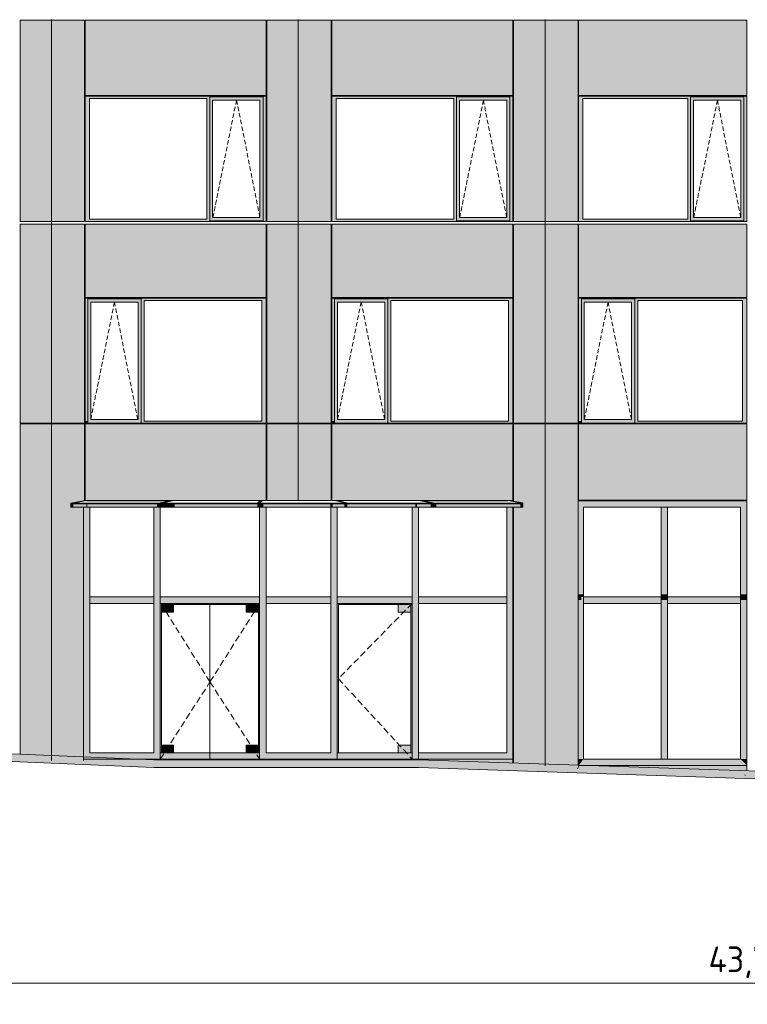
# Model space of a CAD drawing. Header units: millimetres. Extents: x 374857 to 755273, y -2664 to 302042.
# Tile 3 of 48: x 392217 to 403566, y -1264 to 14093. Entities that reach past the tile are written whole.
import ezdxf

# ---------------------------------------------------------------- set-up
doc = ezdxf.new("R2010")
doc.units = ezdxf.units.MM
doc.header["$MEASUREMENT"] = 0
doc.linetypes.add('DASHEDX2', pattern=[150, 100, -50])
doc.linetypes.add('OO_EOIAAY', pattern=[105.833361, 70.555568, -35.277793])
for name, color, linetype, lineweight in [('0_Ном._пера__1', 7, 'Continuous', 0), ('0_Ном._пера__120', 7, 'Continuous', 0), ('_0 фасадные панели-1_Ном._пера__1', 7, 'Continuous', 0), ('АР-Стены_внешние_.АР_Ном._пера__1', 7, 'Continuous', 0), ('АР-Чертеж-Размеры.АР_Ном._пера__1', 7, 'Continuous', 0)]:
    doc.layers.add(name, color=color, linetype=linetype, lineweight=lineweight)
doc.layers.add('АР-Стены_внешние_.АР_Ном._пера__214', color=7, linetype='Continuous', lineweight=0, true_color=0xe2eaf1)
doc.layers.add('АР-Чертеж-Размеры.АР', color=7, linetype='Continuous')
doc.styles.add('РЎР“Р•РќР•Р\xa0РР\xa0_РЎРўРР›Р¬_2', font='GOST_Common.ttf')
doc.dimstyles.new('СГЕНЕРИР_СТИЛЬ__1', dxfattribs={"dimtxt": 400, "dimasz": 95, "dimexe": 0.18, "dimexo": 30000, "dimgap": 0, "dimtad": 1, "dimtih": 1, "dimtoh": 1, "dimlfac": 0.001, "dimzin": 0, "dimdsep": 46, "dimtxsty": 'РЎР“Р•РќР•Р\xa0РР\xa0_РЎРўРР›Р¬_2', "dimblk": 'ARROWHEAD_6', "dimblk1": 'ARROWHEAD_6', "dimblk2": 'ARROWHEAD_6', "dimcen": 0.09, "dimclrd": 7, "dimclre": 7, "dimclrt": 7, "dimadec": 0, "dimazin": 0, "dimtfac": 1, "dimtdec": 4, "dimtmove": 0, "dimatfit": 3, "dimfxl": 0, "dimtolj": 1, "dimtzin": 0, "dimarcsym": 0})

# ---------------------------------------------------------------- blocks, each defined once
blk = doc.blocks.new('*D3')
at = {"layer": 'АР-Чертеж-Размеры.АР_Ном._пера__1', "color": 7, "linetype": 'Continuous', "lineweight": 0}
for p, q in [((381789, -885), (381689, -985)), ((381739, -1234), (381739, -841)), ((425549, -885), (425449, -985)), ((425499, -1234), (425499, -841)), ((381664, -935), (381739, -935)), ((381739, -935), (425499, -935))]:
    blk.add_line(p, q, dxfattribs=at)
at = {"layer": 'АР-Чертеж-Размеры.АР_Ном._пера__1', "color": 7, "lineweight": 0, "insert": (402962, -855), "char_height": 400, "attachment_point": 7, "style": 'РЎР“Р•РќР•Р\xa0РР\xa0_РЎРўРР›Р¬_2'}
blk.add_mtext('\\A1;{\\pql;\\fGOST Common|b0|i0|c204|p0;\\W1.000000;43,76}', dxfattribs=at)
blk = doc.blocks.new('ARROWHEAD_6')
at = {"color": 0, "linetype": 'Continuous', "lineweight": 0}
for p, q in [((0, 0), (-1, 0)), ((-0.5, -0.5), (0.5, 0.5))]:
    blk.add_line(p, q, dxfattribs=at)

msp = doc.modelspace()

# ---------------------------------------------------------------- hatches: boundary and pattern name
at = {"layer": '0_Ном._пера__1', "linetype": 'Continuous', "lineweight": 0, "true_color": 0x000000}
for points in [[(396060.662, 12898.425), (393236.273, 12898.425), (393236.273, 12863.425), (393303.747, 12863.425), (395136.202, 12863.425), (395180.695, 12863.425), (395180.695, 12888.425), (396012.426, 12888.425), (396012.426, 12863.425), (396060.662, 12863.425)], [(393303.747, 12863.425), (393236.273, 12863.425), (393236.273, 10983.425), (393303.747, 10983.425)], [(395180.695, 12863.425), (395136.202, 12863.425), (395136.202, 10983.425), (395180.695, 10983.425)], [(395180.695, 12888.425), (395180.695, 12838.425), (395226.388, 12838.425), (395962.99, 12838.425), (396012.426, 12838.425), (396012.426, 12888.425)], [(395180.695, 12838.425), (395180.695, 11008.425), (395226.388, 11008.425), (395226.388, 12838.425)], [(396012.426, 12838.425), (395963.739, 12838.425), (395963.739, 11008.425), (396012.426, 11008.425)], [(396012.426, 10983.425), (396060.662, 10983.425), (396060.662, 12863.425), (396012.426, 12863.425)], [(399910.662, 12898.425), (397085.328, 12898.425), (397085.328, 12863.425), (397152.802, 12863.425), (398986.202, 12863.425), (399030.694, 12863.425), (399030.694, 12888.425), (399862.426, 12888.425), (399862.426, 12863.425), (399910.662, 12863.425)], [(397152.802, 12863.425), (397085.328, 12863.425), (397085.328, 10983.425), (397152.802, 10983.425)], [(399030.694, 12863.425), (398986.202, 12863.425), (398986.202, 10983.425), (399030.694, 10983.425)], [(399030.694, 12838.425), (399030.694, 11008.425), (399076.388, 11008.425), (399076.388, 12838.425)], [(399030.694, 12888.425), (399030.694, 12838.425), (399076.388, 12838.425), (399812.99, 12838.425), (399862.426, 12838.425), (399862.426, 12888.425)], [(399862.426, 12838.425), (399813.738, 12838.425), (399813.738, 11008.425), (399862.426, 11008.425)], [(399862.426, 10983.425), (399910.662, 10983.425), (399910.662, 12863.425), (399862.426, 12863.425)], [(403561.144, 12898.425), (400935.328, 12898.425), (400935.328, 12863.425), (401002.802, 12863.425), (402636.684, 12863.425), (402681.177, 12863.425), (402681.177, 12888.425), (403512.908, 12888.425), (403512.908, 12863.425), (403561.144, 12863.425)], [(401002.802, 12863.425), (400935.328, 12863.425), (400935.328, 10983.425), (401002.802, 10983.425)], [(402681.177, 12863.425), (402636.684, 12863.425), (402636.684, 10983.425), (402681.177, 10983.425)], [(402681.177, 12888.425), (402681.177, 12838.425), (402726.87, 12838.425), (403463.472, 12838.425), (403512.908, 12838.425), (403512.908, 12888.425)], [(402681.177, 12838.425), (402681.177, 11008.425), (402726.87, 11008.425), (402726.87, 12838.425)], [(403512.908, 12838.425), (403464.22, 12838.425), (403464.22, 11008.425), (403512.908, 11008.425)], [(403512.908, 10983.425), (403561.144, 10983.425), (403561.144, 12863.425), (403512.908, 12863.425)], [(393236.273, 10983.425), (393236.273, 10948.425), (396060.662, 10948.425), (396060.662, 10983.425), (396012.426, 10983.425), (396012.426, 10958.425), (395180.695, 10958.425), (395180.695, 10983.425), (395136.202, 10983.425), (393303.747, 10983.425)], [(395226.388, 11008.425), (395180.695, 11008.425), (395180.695, 10958.425), (396012.426, 10958.425), (396012.426, 11008.425), (395962.99, 11008.425)], [(397085.328, 10983.425), (397085.328, 10948.425), (399910.662, 10948.425), (399910.662, 10983.425), (399862.426, 10983.425), (399862.426, 10958.425), (399030.694, 10958.425), (399030.694, 10983.425), (398986.202, 10983.425), (397152.802, 10983.425)], [(399076.388, 11008.425), (399030.694, 11008.425), (399030.694, 10958.425), (399862.426, 10958.425), (399862.426, 11008.425), (399812.99, 11008.425)], [(400935.328, 10983.425), (400935.328, 10948.425), (403561.144, 10948.425), (403561.144, 10983.425), (403512.908, 10983.425), (403512.908, 10958.425), (402681.177, 10958.425), (402681.177, 10983.425), (402636.684, 10983.425), (401002.802, 10983.425)], [(402726.87, 11008.425), (402681.177, 11008.425), (402681.177, 10958.425), (403512.908, 10958.425), (403512.908, 11008.425), (403463.472, 11008.425)], [(396060.662, 9748.425), (393236.273, 9748.425), (393236.273, 9713.425), (393279.029, 9713.425), (393279.029, 9738.425), (394110.761, 9738.425), (394110.761, 9713.425), (394158.997, 9713.425), (395991.451, 9713.425), (396060.662, 9713.425)], [(393279.029, 7833.425), (393279.029, 9713.425), (393236.273, 9713.425), (393236.273, 7833.425)], [(393279.029, 9738.425), (393279.029, 9688.425), (393324.722, 9688.425), (394061.324, 9688.425), (394110.761, 9688.425), (394110.761, 9738.425)], [(393279.029, 9688.425), (393279.029, 7858.425), (393324.722, 7858.425), (393324.722, 9688.425)], [(394110.761, 9688.425), (394062.073, 9688.425), (394062.073, 7858.425), (394110.761, 7858.425)], [(394110.761, 9713.425), (394110.761, 7833.425), (394158.997, 7833.425), (394158.997, 9713.425)], [(395991.451, 7833.425), (396060.662, 7833.425), (396060.662, 9713.425), (395991.451, 9713.425)], [(399910.662, 9748.425), (397085.328, 9748.425), (397085.328, 9713.425), (397128.084, 9713.425), (397128.084, 9738.425), (397959.816, 9738.425), (397959.816, 9713.425), (398008.051, 9713.425), (399841.451, 9713.425), (399910.662, 9713.425)], [(397128.084, 7833.425), (397128.084, 9713.425), (397085.328, 9713.425), (397085.328, 7833.425)], [(397128.084, 9738.425), (397128.084, 9688.425), (397173.777, 9688.425), (397910.379, 9688.425), (397959.816, 9688.425), (397959.816, 9738.425)], [(397128.084, 9688.425), (397128.084, 7858.425), (397173.777, 7858.425), (397173.777, 9688.425)], [(397959.816, 9688.425), (397911.128, 9688.425), (397911.128, 7858.425), (397959.816, 7858.425)], [(397959.816, 9713.425), (397959.816, 7833.425), (398008.051, 7833.425), (398008.051, 9713.425)], [(399841.451, 7833.425), (399910.662, 7833.425), (399910.662, 9713.425), (399841.451, 9713.425)], [(403561.144, 9748.425), (400935.328, 9748.425), (400935.328, 9713.425), (400978.084, 9713.425), (400978.084, 9738.425), (401809.815, 9738.425), (401809.815, 9713.425), (401858.051, 9713.425), (403491.933, 9713.425), (403561.144, 9713.425)], [(400978.084, 7833.425), (400978.084, 9713.425), (400935.328, 9713.425), (400935.328, 7833.425)], [(400978.084, 9738.425), (400978.084, 9688.425), (401023.777, 9688.425), (401760.379, 9688.425), (401809.815, 9688.425), (401809.815, 9738.425)], [(400978.084, 9688.425), (400978.084, 7858.425), (401023.777, 7858.425), (401023.777, 9688.425)], [(401809.815, 9688.425), (401761.127, 9688.425), (401761.127, 7858.425), (401809.815, 7858.425)], [(401809.815, 9713.425), (401809.815, 7833.425), (401858.051, 7833.425), (401858.051, 9713.425)], [(403491.933, 7833.425), (403561.144, 7833.425), (403561.144, 9713.425), (403491.933, 9713.425)], [(393236.273, 7833.425), (393236.273, 7798.425), (393244.724, 7798.425), (393279.029, 7798.425), (393279.029, 7833.425)], [(393279.029, 7858.425), (393279.029, 7798.425), (394110.761, 7798.425), (394110.761, 7858.425), (394061.324, 7858.425), (393324.722, 7858.425)], [(394110.761, 7833.425), (394110.761, 7798.425), (396050.787, 7798.425), (396060.662, 7798.425), (396060.662, 7833.425), (395991.451, 7833.425), (394158.997, 7833.425)], [(397085.328, 7833.425), (397085.328, 7798.425), (397093.779, 7798.425), (397128.084, 7798.425), (397128.084, 7833.425)], [(397128.084, 7858.425), (397128.084, 7798.425), (397959.816, 7798.425), (397959.816, 7858.425), (397910.379, 7858.425), (397173.777, 7858.425)], [(397959.816, 7833.425), (397959.816, 7798.425), (399900.787, 7798.425), (399910.662, 7798.425), (399910.662, 7833.425), (399841.451, 7833.425), (398008.051, 7833.425)], [(400935.328, 7833.425), (400935.328, 7798.425), (400943.779, 7798.425), (400978.084, 7798.425), (400978.084, 7833.425)], [(400978.084, 7858.425), (400978.084, 7798.425), (401809.815, 7798.425), (401809.815, 7858.425), (401760.379, 7858.425), (401023.777, 7858.425)], [(401809.815, 7833.425), (401809.815, 7798.425), (403551.269, 7798.425), (403561.144, 7798.425), (403561.144, 7833.425), (403491.933, 7833.425), (401858.051, 7833.425)], [(393016.568, 6555.106), (393046.251, 6555.098), (393261.854, 6594.074), (393232.127, 6594.074)], [(393046.251, 6555.098), (393016.568, 6555.106), (393016.568, 6490), (393046.251, 6490)], [(393046.251, 6490), (393261.854, 6490), (393261.854, 6540.464), (393050.792, 6540.464), (393050.754, 6550.457), (393261.854, 6588.62), (393261.854, 6590), (393261.854, 6594.074), (393046.251, 6555.098)], [(393211.984, 5300), (393311.159, 5300), (393311.159, 6489.869), (393211.984, 6490.133)], [(393609.141, 6540.464), (393261.854, 6540.464), (393261.854, 6539.305), (393261.854, 6490), (393552.515, 6490), (393552.515, 6490.264), (393609.141, 6490.264)], [(393609.141, 6540.464), (393609.141, 6490.264), (394339.617, 6490.264), (394359.465, 6490.264), (394359.465, 6540.464)], [(394339.617, 6490.264), (394309.465, 6490.264), (394309.465, 5300), (394409.465, 5300), (394409.465, 6490.264)], [(394407.028, 6540.464), (394359.465, 6540.464), (394359.465, 6490.264), (394407.028, 6490.264)], [(394597.349, 6595), (394407.028, 6556.161), (394436.78, 6556.153), (394626.256, 6595)], [(394436.78, 6556.153), (394407.028, 6556.161), (394407.028, 6490.264), (394436.78, 6490.264)], [(394626.256, 6595), (394436.78, 6556.153), (394436.78, 6490.264), (394626.256, 6490.264), (394626.256, 6540.464), (394440.433, 6540.464), (394440.4, 6550.447), (394626.256, 6588.376)], [(394859.141, 6540.464), (394626.256, 6540.464), (394626.256, 6490.264), (394859.141, 6490.264)], [(394859.141, 6490.264), (396009.14, 6490.264), (396009.14, 6490.457), (396007.95, 6490.457), (395933.323, 6490.457), (395933.323, 6540.464), (394859.141, 6540.464)], [(396004.435, 6595), (395974.438, 6595), (395933.323, 6556.116), (395963.311, 6556.108)], [(395963.311, 6556.108), (395933.323, 6556.116), (395933.323, 6490.457), (395963.311, 6490.457)], [(395959.14, 6490.264), (395959.14, 5300), (396059.14, 5300), (396059.14, 6490.264)], [(395963.311, 6490.264), (396014.602, 6490.264), (396014.602, 6540.464), (395963.553, 6540.464), (395963.545, 6550.457), (396004.435, 6588.376), (396004.435, 6595), (395999.631, 6590.457), (395963.311, 6556.108)], [(396014.602, 6490.457), (396009.14, 6490.457), (396009.14, 6490.264), (397068.548, 6490.264), (397068.548, 6540.464), (396014.602, 6540.464)], [(397091.264, 6540.464), (397068.548, 6540.464), (397068.548, 6490.264), (397168.284, 6490.264), (397168.091, 6490.457), (397091.264, 6490.457)], [(397168.548, 6490.264), (397068.548, 6490.264), (397068.548, 5269), (397168.548, 5269)], [(397288.53, 6540.464), (397091.264, 6540.464), (397091.264, 6490.457), (397288.552, 6490.457)], [(397164.947, 6595), (397135.154, 6595), (397288.552, 6557.742), (397318.377, 6557.735)], [(397135.154, 6595), (397135.154, 6588.376), (397288.558, 6550.457), (397288.552, 6557.742)], [(397168.091, 6490.457), (397168.284, 6490.264), (397517.222, 6490.264), (397517.222, 6540.464), (397318.377, 6540.464), (397318.377, 6490.457)], [(397318.377, 6557.735), (397288.552, 6557.742), (397288.552, 6490.457), (397318.377, 6490.457)], [(397517.222, 6540.464), (397517.222, 6490.264), (398167.876, 6490.264), (398388.693, 6490.264), (398388.693, 6540.464)], [(398338.693, 6490.264), (398338.693, 5269), (398438.693, 5269), (398438.693, 6490.264)], [(398411.62, 6540.464), (398388.693, 6540.464), (398388.693, 6490.264), (398411.62, 6490.264)], [(398411.62, 6490.264), (398637.176, 6490.264), (398637.176, 6550.427), (398637.14, 6540.464), (398411.62, 6540.464)], [(398438.867, 6595), (398637.176, 6556.911), (398666.896, 6556.903), (398468.546, 6595)], [(398438.867, 6595), (398438.867, 6588.376), (398637.176, 6550.457), (398637.176, 6556.911)], [(398637.176, 6556.889), (398637.176, 6490.264), (398666.896, 6490.264), (398666.896, 6556.919)], [(398666.896, 6490.264), (398717.222, 6490.264), (398717.222, 6540.464), (398666.896, 6540.464)], [(399834.316, 6540.464), (398717.222, 6540.464), (398717.222, 6490.264), (399543.714, 6490.264), (399543.714, 6490), (399867.222, 6490), (399867.222, 6490.457), (399834.316, 6490.457)], [(399910.681, 6490), (399817.222, 6490), (399817.222, 5269), (399910.681, 5269)], [(399835.746, 6595), (399829.337, 6595), (400034.73, 6555.558), (400064.449, 6555.55), (399858.638, 6595.073), (399835.746, 6595.079)], [(399829.404, 6594.987), (399829.404, 6590), (399829.404, 6589.645), (400033.462, 6550.457), (400033.426, 6540.464), (399834.316, 6540.464), (399834.316, 6490), (400034.73, 6490), (400034.73, 6555.558)], [(400064.449, 6555.55), (400034.73, 6555.558), (400034.73, 6490), (400064.449, 6490)], [(400935.341, 6589.986), (401009.491, 6490), (401945.474, 6490), (401945.474, 6590), (400935.341, 6590)], [(400935.341, 6589.986), (400935.341, 5130), (401009.491, 5130), (401009.491, 6490)], [(401945.474, 6590), (401945.474, 6490), (402271.729, 6490), (402271.729, 6590)], [(402321.21, 6490), (402222.248, 6490), (402222.248, 5130), (402321.21, 5130)], [(402271.729, 6490), (403133.023, 6490), (403133.023, 6590), (402271.729, 6590)], [(403133.023, 6590), (403133.023, 6490), (403462.195, 6490), (403561.144, 6589.986), (403561.144, 6590)], [(403462.195, 5130), (403561.144, 5130), (403561.144, 6589.986), (403462.195, 6490)], [(393211.984, 5300), (393211.984, 5040), (393311.159, 5040), (393311.159, 5300)], [(394409.465, 5300), (394309.465, 5300), (394309.465, 5040), (394409.465, 5040)], [(396059.14, 5300), (395959.14, 5300), (395959.14, 5040), (396059.14, 5040)], [(397168.548, 5040), (397168.548, 5269), (397068.548, 5269), (397068.548, 5040)], [(398438.693, 5269), (398338.693, 5269), (398338.693, 5040), (398438.693, 5040)], [(399917.222, 5269), (399817.222, 5269), (399817.222, 5040), (399917.222, 5040)], [(393609.141, 5090), (393311.159, 5090), (393311.159, 4990), (393609.141, 4990)], [(394309.465, 4990), (394309.465, 5090), (393609.141, 5090), (393609.141, 4990)], [(394859.141, 5090), (394409.465, 5090), (394409.465, 4990), (394859.141, 4990)], [(395959.14, 4990), (395959.14, 5090), (394859.141, 5090), (394859.141, 4990)], [(397068.548, 5090), (396059.14, 5090), (396059.14, 4990), (397068.548, 4990)], [(397168.548, 5090), (397168.548, 4990), (397517.222, 4990), (397517.222, 5090)], [(397517.222, 4990), (398338.693, 4990), (398338.693, 5090), (397517.222, 5090)], [(398438.693, 5090), (398438.693, 4990), (398717.222, 4990), (398717.222, 5090)], [(398717.222, 4990), (399817.222, 4990), (399817.222, 5090), (398717.222, 5090)], [(400935.341, 5130), (400935.341, 5040), (400978.365, 5040), (400978.365, 5090), (401009.491, 5090), (401009.491, 5130)], [(400978.365, 5090), (400978.365, 4990), (401945.474, 4990), (401945.474, 5090)], [(401945.474, 5090), (401945.474, 4990), (402222.248, 4990), (402222.248, 5090)], [(402321.21, 5130), (402222.248, 5130), (402222.248, 5040), (402321.21, 5040)], [(402321.21, 5090), (402321.21, 4990), (403133.023, 4990), (403133.023, 5090)], [(403133.023, 5090), (403133.023, 4990), (403462.195, 4990), (403462.195, 5090)], [(403462.195, 5040), (403561.144, 5040), (403561.144, 5130), (403462.195, 5130)], [(403462.195, 2560), (403561.144, 2560), (403561.144, 5090), (403462.195, 5090)], [(393211.984, 5040), (393211.984, 2560.824), (393311.159, 2660), (393311.159, 5040)], [(394309.465, 5040), (394309.465, 2560), (394409.465, 2560), (394409.465, 5040)], [(394409.492, 4990), (394429.492, 4970), (395939.168, 4970), (395959.14, 4989.973), (395959.14, 4990)], [(394409.492, 2660), (394429.492, 2660), (394429.492, 4970), (394409.492, 4990)], [(394429.492, 4970), (394429.492, 4850), (394618.202, 4850), (394618.202, 4970)], [(395939.168, 4970), (395750.458, 4970), (395750.458, 4850), (395939.168, 4850)], [(395939.168, 2660), (395959.14, 2660), (395959.14, 4989.973), (395939.168, 4970)], [(395959.14, 5040), (395959.14, 2560), (396059.14, 2560), (396059.14, 5040)], [(397168.548, 5040), (397068.548, 5040), (397068.548, 2560), (397168.548, 2660)], [(398338.693, 4990), (397168.704, 4990), (397168.704, 4989.844), (397188.548, 4970), (398318.693, 4970)], [(397168.704, 2660), (397188.548, 2660), (397188.548, 4970), (397168.704, 4989.844)], [(398318.693, 4970), (398118.693, 4970), (398118.693, 4850), (398318.693, 4850)], [(398338.693, 2660), (398338.693, 4990), (398318.693, 4970), (398318.693, 2660)], [(398338.693, 5040), (398338.693, 2560), (398438.693, 2560), (398438.693, 5040)], [(399817.222, 5040), (399817.222, 2660), (399910.681, 2660), (399910.681, 5040)], [(400935.341, 2560), (401009.491, 2560), (401009.491, 4990), (400978.365, 4990), (400978.365, 5040), (400935.341, 5040)], [(402321.21, 5040), (402222.248, 5040), (402222.248, 2560), (402321.21, 2560)], [(394429.492, 2660), (394618.202, 2660), (394618.202, 2780), (394429.492, 2780)], [(395939.168, 2660), (395939.168, 2780), (395750.458, 2780), (395750.458, 2660)], [(398318.693, 2660), (398318.693, 2780), (398118.693, 2780), (398118.693, 2660)], [(393211.984, 2560.824), (393211.984, 2560), (393609.141, 2560), (393609.141, 2660), (393311.159, 2660)], [(393609.141, 2560), (394309.465, 2560), (394309.465, 2660), (393609.141, 2660)], [(394409.465, 2560), (395184.339, 2560), (395184.339, 2660), (394409.465, 2660)], [(395184.339, 2560), (395959.14, 2560), (395959.14, 2660), (395184.339, 2660)], [(396059.14, 2660), (396059.14, 2560), (397068.548, 2560), (397068.548, 2660)], [(397517.222, 2660), (397168.548, 2660), (397068.548, 2560), (397517.222, 2560)], [(398338.693, 2660), (397517.222, 2660), (397517.222, 2560), (398338.693, 2560)], [(398717.222, 2660), (398438.693, 2660), (398438.693, 2560), (398717.222, 2560)], [(399910.681, 2660), (398717.222, 2660), (398717.222, 2560), (399910.681, 2560)], [(400935.341, 2460), (401945.474, 2460), (401945.474, 2560), (401009.491, 2560), (400935.341, 2460.014)], [(400935.341, 2560), (400935.341, 2460.014), (401009.491, 2560)], [(401945.474, 2560), (401945.474, 2460), (403133.023, 2460), (403133.023, 2560)], [(403133.023, 2460), (403561.144, 2460), (403561.144, 2460.014), (403462.195, 2560), (403133.023, 2560)], [(403462.195, 2560), (403561.144, 2460.014), (403561.144, 2560)]]:
    msp.add_hatch(color=18, dxfattribs=at).paths.add_polyline_path(points)
at = {"layer": '0_Ном._пера__1', "linetype": 'Continuous', "lineweight": 0}
msp.add_hatch(color=7, dxfattribs=at).paths.add_polyline_path([(377921.369, 2980), (380487.566, 2979.786), (385758.036, 2680), (388395.217, 2680), (394307.158, 2430), (398436.684, 2430), (411874.166, 1980), (414501.58, 1980), (426734.149, 1479.593), (428774.075, 1479.593), (431681.511, 1179.914), (433787.906, 1179.914), (435183.358, 1180.004), (436824.151, 880), (438131.732, 880), (439945.377, 780.198), (444950.643, 480), (446759.61, 480), (446759.61, 600), (444954.238, 600), (439952.266, 900), (438135.032, 1000), (436835.032, 1000), (435194.235, 1300.004), (433787.903, 1299.914), (431687.679, 1299.914), (428780.243, 1599.593), (426736.602, 1599.593), (414504.033, 2100), (411876.175, 2100), (398438.693, 2550), (394309.694, 2550), (388397.753, 2800), (385761.446, 2800), (380490.981, 3099.786), (377921.379, 3100)])
at = {"layer": 'АР-Стены_внешние_.АР_Ном._пера__214', "linetype": 'Continuous', "lineweight": 0, "true_color": 0xe5e8eb}
for points in [[(392221.607, 14088.425), (392221.607, 10948.425), (392713.357, 10948.425), (392713.357, 14088.425)], [(392713.358, 10948.425), (393226.273, 10948.425), (393226.273, 14088.425), (392713.358, 14088.425)], [(393236.273, 14088.425), (393236.273, 12913), (396060.662, 12913), (396060.662, 14088.425)], [(396070.662, 14088.425), (396070.662, 10948.425), (396562.412, 10948.425), (396562.412, 14088.425)], [(396562.413, 10948.425), (397075.328, 10948.425), (397075.328, 14088.425), (396562.413, 14088.425)], [(397085.328, 14088.425), (397085.328, 12913), (399910.662, 12913), (399910.662, 14088.425)], [(399920.662, 14088.425), (399920.662, 10948.425), (400412.412, 10948.425), (400412.412, 14088.425)], [(400412.413, 10948.425), (400925.328, 10948.425), (400925.328, 14088.425), (400412.413, 14088.425)], [(400935.328, 14088.425), (400935.328, 12913), (403561.144, 12913), (403561.144, 14088.425)], [(392221.607, 10903.348), (392221.607, 7798.425), (392713.357, 7798.425), (392713.357, 10903.348)], [(392713.358, 10903.348), (392713.358, 7798.425), (393226.273, 7798.425), (393226.273, 10903.348)], [(396060.661, 10903.425), (393236.273, 10903.425), (393236.273, 9758.425), (396060.661, 9758.425)], [(396070.662, 10903.348), (396070.662, 7798.425), (396562.412, 7798.425), (396562.412, 10903.348)], [(396562.413, 10903.348), (396562.413, 7798.425), (397075.328, 7798.425), (397075.328, 10903.348)], [(399910.661, 10903.425), (397085.328, 10903.425), (397085.328, 9758.425), (399910.661, 9758.425)], [(399920.662, 10903.348), (399920.662, 7798.425), (400412.412, 7798.425), (400412.412, 10903.348)], [(400412.413, 10903.348), (400412.413, 7798.425), (400925.328, 7798.425), (400925.328, 10903.348)], [(403561.143, 10903.425), (400935.328, 10903.425), (400935.328, 9758.425), (403561.143, 9758.425)], [(396560.547, 6595), (396743.839, 6595), (396743.839, 7833.425), (396560.547, 7833.425)], [(392221.607, 7788.425), (392221.607, 2571.12), (392711.492, 2539.091), (392711.492, 7788.425)], [(392711.492, 7788.425), (392711.492, 2539.091), (393211.481, 2539.091), (393211.481, 6490), (393016.568, 6490), (393016.568, 6555.106), (393226.273, 6593.016), (393226.273, 7788.425)], [(393236.273, 6595), (394626.256, 6595), (396060.661, 6595), (396060.661, 7788.425), (393236.273, 7788.425)], [(396560.547, 6595), (396560.547, 7788.425), (396070.662, 7788.425), (396070.662, 6595)], [(396743.839, 6595), (397075.328, 6595), (397075.328, 7788.425), (396743.839, 7788.425)], [(397085.328, 6595), (399835.746, 6595), (399910.662, 6595), (399910.662, 7788.425), (397085.328, 7788.425)], [(399920.662, 6490), (399920.662, 2660), (399920.662, 2498.511), (400410.547, 2455.04), (400410.547, 7788.425), (399920.662, 7788.425), (399920.662, 6583.162), (400064.449, 6555.55), (400064.449, 6490)], [(400925.328, 2409.36), (400925.328, 7788.425), (400410.547, 7788.425), (400410.547, 2455.04)], [(400935.328, 7788.425), (400935.328, 6600), (403561.144, 6600), (403561.144, 7788.425)], [(393211.481, 2560), (393211.481, 2502.312), (399910.681, 2499.396), (399910.681, 2560)], [(400945.677, 2460), (400920.878, 2413.226), (403561.144, 2378.122), (403561.144, 2460)]]:
    msp.add_hatch(color=254, dxfattribs=at).paths.add_polyline_path(points)

# ---------------------------------------------------------------- linework, layer by layer
at = {"layer": '0_Ном._пера__1', "color": 7, "linetype": 'Continuous', "lineweight": 0}
for p, q in [((393552.515, 6490.264), (396560.548, 6490.264)), ((396560.548, 6490.264), (398432.671, 6490.264)), ((398666.896, 6490.264), (399543.714, 6490.264))]:
    msp.add_line(p, q, dxfattribs=at)
at = {"layer": '0_Ном._пера__1', "color": 7, "linetype": 'Continuous', "lineweight": 0, "flags": 128}
msp.add_lwpolyline([(411876.175, 2100), (398438.693, 2550), (394309.694, 2550), (388397.753, 2800), (385761.446, 2800), (380490.981, 3099.786), (377921.379, 3100), (377921.369, 2980), (380487.566, 2979.786), (385758.036, 2680), (388395.217, 2680), (394307.158, 2430), (398436.684, 2430), (411874.166, 1980)], dxfattribs=at)
at = {"layer": '0_Ном._пера__120', "color": 7, "linetype": 'OO_EOIAAY', "lineweight": 0}
for p, q in [((395599.515, 12838.425), (395230.494, 11008.425)), ((395963.739, 11008.425), (395599.515, 12838.425)), ((399449.514, 12838.425), (399080.493, 11008.425)), ((399813.738, 11008.425), (399449.514, 12838.425)), ((403099.996, 12838.425), (402730.976, 11008.425)), ((403464.22, 11008.425), (403099.996, 12838.425)), ((393694.492, 9688.425), (393325.471, 7858.425)), ((394058.716, 7858.425), (393694.492, 9688.425)), ((397543.547, 9688.425), (397174.526, 7858.425)), ((397907.771, 7858.425), (397543.547, 9688.425)), ((401393.546, 9688.425), (401024.526, 7858.425)), ((401757.77, 7858.425), (401393.546, 9688.425))]:
    msp.add_line(p, q, dxfattribs=at)
at = {"layer": '_0 фасадные панели-1_Ном._пера__1', "color": 7, "linetype": 'Continuous', "lineweight": 0}
for p, q in [((392713.357, 14088.425), (392221.607, 14088.425)), ((392221.607, 10948.425), (392221.607, 14088.425)), ((392713.357, 14093.497), (392713.357, 10948.425)), ((392713.358, 10948.425), (392713.358, 14093.497)), ((393226.273, 14088.425), (392713.358, 14088.425)), ((393226.273, 10948.425), (393226.273, 14088.425)), ((393236.273, 12913), (393236.273, 14088.425)), ((396060.662, 14088.425), (393236.273, 14088.425)), ((396060.662, 12913), (396060.662, 14088.425)), ((396562.412, 14088.425), (396070.662, 14088.425)), ((396070.662, 10948.425), (396070.662, 14088.425)), ((396562.412, 14093.497), (396562.412, 10948.425)), ((396562.413, 10948.425), (396562.413, 14093.497)), ((397075.328, 14088.425), (396562.413, 14088.425)), ((397075.328, 10948.425), (397075.328, 14088.425)), ((397085.328, 12913), (397085.328, 14088.425)), ((399910.662, 14088.425), (397085.328, 14088.425)), ((399910.662, 12913), (399910.662, 14088.425)), ((400412.412, 14088.425), (399920.662, 14088.425)), ((399920.662, 10948.425), (399920.662, 14088.425)), ((400412.412, 14093.497), (400412.412, 10948.425)), ((400412.413, 10948.425), (400412.413, 14093.497)), ((400925.328, 14088.425), (400412.413, 14088.425)), ((400925.328, 10948.425), (400925.328, 14088.425)), ((400935.328, 12913), (400935.328, 14088.425)), ((403561.144, 14088.425), (400935.328, 14088.425)), ((403561.144, 12913), (403561.144, 14088.425)), ((396060.662, 12913), (393236.273, 12913)), ((399910.662, 12913), (397085.328, 12913)), ((403561.144, 12913), (400935.328, 12913)), ((392713.357, 10948.425), (392221.607, 10948.425)), ((392880.315, 10948.425), (392713.358, 10948.425)), ((393226.273, 10948.425), (392880.315, 10948.425)), ((396562.412, 10948.425), (396070.662, 10948.425)), ((396729.37, 10948.425), (396562.413, 10948.425)), ((397075.328, 10948.425), (396729.37, 10948.425)), ((400412.412, 10948.425), (399920.662, 10948.425)), ((400579.369, 10948.425), (400412.413, 10948.425)), ((400925.328, 10948.425), (400579.369, 10948.425)), ((392711.621, 10903.425), (392221.607, 10903.425)), ((392713.357, 7798.425), (392713.357, 10903.348)), ((392713.357, 10903.348), (392713.357, 7798.425)), ((393226.273, 10903.425), (392713.358, 10903.425)), ((396060.662, 10903.425), (393236.273, 10903.425)), ((393236.273, 9758.425), (393236.273, 10903.425)), ((396060.661, 9758.425), (396060.661, 10903.425)), ((396560.676, 10903.425), (396070.662, 10903.425)), ((396562.412, 7798.425), (396562.412, 10903.348)), ((396562.412, 10903.348), (396562.412, 7798.425)), ((397075.328, 10903.425), (396562.413, 10903.425)), ((399910.662, 10903.425), (397085.328, 10903.425)), ((397085.328, 9758.425), (397085.328, 10903.425)), ((399910.661, 9758.425), (399910.661, 10903.425)), ((400410.675, 10903.425), (399920.662, 10903.425)), ((400412.412, 7798.425), (400412.412, 10903.348)), ((400412.412, 10903.348), (400412.412, 7798.425)), ((400925.328, 10903.425), (400412.413, 10903.425)), ((403561.144, 10903.425), (400935.328, 10903.425)), ((400935.328, 9758.425), (400935.328, 10903.425)), ((403561.143, 9758.425), (403561.143, 10903.425)), ((392713.357, 7798.425), (392221.607, 7798.425)), ((392221.607, 2635.763), (392221.607, 7788.425)), ((392713.357, 7788.425), (392221.607, 7788.425)), ((392713.357, 7788.425), (392713.357, 2539.091)), ((393226.273, 7798.425), (392713.358, 7798.425)), ((393226.273, 7788.425), (392713.358, 7788.425)), ((393226.273, 6590.342), (393226.273, 7788.425)), ((396050.787, 7798.425), (393236.273, 7798.425)), ((393236.273, 6595), (393236.273, 7788.425)), ((396060.662, 7788.425), (393236.273, 7788.425)), ((396053.176, 7798.425), (396060.661, 7798.425)), ((396060.662, 6595), (396060.662, 7788.425)), ((396562.412, 7798.425), (396070.662, 7798.425)), ((396070.662, 6595), (396070.662, 7788.425)), ((396562.412, 7788.425), (396070.662, 7788.425)), ((396562.412, 6595), (396562.412, 7788.425)), ((397075.328, 7798.425), (396562.413, 7798.425)), ((397075.328, 7788.425), (396562.413, 7788.425)), ((397075.328, 6595), (397075.328, 7788.425)), ((399900.787, 7798.425), (397085.328, 7798.425)), ((397085.328, 6595), (397085.328, 7788.425)), ((399910.662, 7788.425), (397085.328, 7788.425)), ((399903.176, 7798.425), (399910.661, 7798.425)), ((399910.661, 6595), (399910.661, 7788.425)), ((400412.411, 7798.425), (399920.662, 7798.425)), ((400412.412, 7788.425), (399920.662, 7788.425)), ((399920.662, 6583.162), (399920.662, 7788.425)), ((400412.412, 7788.425), (400412.412, 2455.04)), ((400925.328, 7798.425), (400412.413, 7798.425)), ((400925.328, 7788.425), (400412.413, 7788.425)), ((400925.328, 7788.425), (400925.328, 2460)), ((403551.269, 7798.425), (400935.328, 7798.425)), ((400935.328, 6600), (400935.328, 7788.425)), ((403561.144, 7788.425), (400935.328, 7788.425)), ((403553.658, 7798.425), (403561.143, 7798.425)), ((403561.211, 6600), (403561.211, 7788.425)), ((393211.481, 2560), (393211.481, 6490.264)), ((393230.621, 6595), (393221.819, 6595)), ((393237.25, 6595), (393230.621, 6595)), ((394626.256, 6595), (393260.341, 6595)), ((396060.662, 6595), (394626.256, 6595)), ((394626.256, 6595), (394626.256, 6588.376)), ((396560.547, 6595), (396070.662, 6595)), ((396743.839, 6595), (396560.547, 6595)), ((397075.328, 6595), (396743.839, 6595)), ((399835.746, 6595), (397085.328, 6595)), ((399865.465, 6595), (399858.647, 6595)), ((399910.661, 6595), (399865.465, 6595)), ((399920.662, 2498.511), (399920.662, 6490)), ((403561.211, 6600), (400935.328, 6600)), ((403561.144, 6589.986), (403561.144, 2378.122)), ((399910.681, 2660), (399910.681, 5449)), ((397068.548, 2560), (393211.481, 2560)), ((393211.481, 2538.711), (393211.481, 2560)), ((399910.681, 2560), (397068.548, 2560)), ((399910.681, 2499.396), (399910.681, 2560)), ((403551.21, 2460), (400945.677, 2460)), ((403536.673, 2310), (403529.483, 2310))]:
    msp.add_line(p, q, dxfattribs=at)
at = {"layer": 'АР-Стены_внешние_.АР_Ном._пера__1', "color": 7, "linetype": 'Continuous', "lineweight": 0}
for p, q in [((392713.357, 14093.497), (392713.357, 14098.425)), ((392713.358, 14098.425), (392713.358, 14093.497)), ((396562.412, 14093.497), (396562.412, 14098.425)), ((396562.413, 14098.425), (396562.413, 14093.497)), ((400412.412, 14093.497), (400412.412, 14098.425)), ((400412.413, 14098.425), (400412.413, 14093.497)), ((393236.273, 12898.425), (396060.662, 12898.425)), ((393236.273, 12898.425), (393236.273, 10948.425)), ((393303.747, 12863.425), (393303.747, 10983.425)), ((395136.202, 12863.425), (393303.747, 12863.425)), ((395136.202, 10983.425), (395136.202, 12863.425)), ((396012.426, 12888.425), (395180.695, 12888.425)), ((395180.695, 12888.425), (395180.695, 12863.425)), ((395180.695, 12863.425), (395180.695, 10983.425)), ((395226.388, 12838.425), (395226.388, 11008.425)), ((395227.137, 12838.425), (395226.388, 12838.425)), ((395227.137, 12838.425), (395963.739, 12838.425)), ((395963.739, 12838.425), (395963.739, 11008.425)), ((396012.426, 12888.425), (396012.426, 12838.425)), ((396012.426, 12838.425), (396012.426, 11008.425)), ((396060.662, 12898.425), (396060.662, 12863.425)), ((396060.662, 12863.425), (396060.662, 10983.425)), ((397085.328, 12898.425), (399910.662, 12898.425)), ((397085.328, 12898.425), (397085.328, 10948.425)), ((397152.802, 12863.425), (397152.802, 10983.425)), ((398986.202, 12863.425), (397152.802, 12863.425)), ((398986.202, 10983.425), (398986.202, 12863.425)), ((399862.426, 12888.425), (399030.694, 12888.425)), ((399030.694, 12888.425), (399030.694, 12863.425)), ((399030.694, 12863.425), (399030.694, 10983.425)), ((399076.388, 12838.425), (399076.388, 11008.425)), ((399077.136, 12838.425), (399076.388, 12838.425)), ((399077.136, 12838.425), (399813.738, 12838.425)), ((399813.738, 12838.425), (399813.738, 11008.425)), ((399862.426, 12888.425), (399862.426, 12838.425)), ((399862.426, 12838.425), (399862.426, 11008.425)), ((399910.662, 12898.425), (399910.662, 12863.425)), ((399910.662, 12863.425), (399910.662, 10983.425)), ((400935.328, 12898.425), (403561.144, 12898.425)), ((400935.328, 12898.425), (400935.328, 10948.425)), ((401002.802, 12863.425), (401002.802, 10983.425)), ((402636.684, 12863.425), (401002.802, 12863.425)), ((402636.684, 10983.425), (402636.684, 12863.425)), ((403512.908, 12888.425), (402681.177, 12888.425)), ((402681.177, 12888.425), (402681.177, 12863.425)), ((402681.177, 12863.425), (402681.177, 10983.425)), ((402726.87, 12838.425), (402726.87, 11008.425)), ((402727.619, 12838.425), (402726.87, 12838.425)), ((402727.619, 12838.425), (403464.22, 12838.425)), ((403464.22, 12838.425), (403464.22, 11008.425)), ((403512.908, 12888.425), (403512.908, 12838.425)), ((403512.908, 12838.425), (403512.908, 11008.425)), ((403561.144, 12898.425), (403561.144, 12863.425)), ((403561.144, 12863.425), (403561.144, 10983.425)), ((392713.357, 10903.425), (392713.357, 10948.425)), ((396060.662, 10948.425), (393236.273, 10948.425)), ((393303.747, 10983.425), (395136.202, 10983.425)), ((395180.695, 10983.425), (395180.695, 10958.425)), ((395180.695, 10958.425), (396012.426, 10958.425)), ((395226.388, 11008.425), (395227.137, 11008.425)), ((395963.739, 11008.425), (395227.137, 11008.425)), ((396012.426, 11008.425), (396012.426, 10958.425)), ((396060.662, 10983.425), (396060.662, 10948.425)), ((396562.412, 10903.425), (396562.412, 10948.425)), ((399910.662, 10948.425), (397085.328, 10948.425)), ((397152.802, 10983.425), (398986.202, 10983.425)), ((399030.694, 10983.425), (399030.694, 10958.425)), ((399030.694, 10958.425), (399862.426, 10958.425)), ((399076.388, 11008.425), (399077.136, 11008.425)), ((399813.738, 11008.425), (399077.136, 11008.425)), ((399862.426, 11008.425), (399862.426, 10958.425)), ((399910.662, 10983.425), (399910.662, 10948.425)), ((400412.412, 10903.425), (400412.412, 10948.425)), ((403561.144, 10948.425), (400935.328, 10948.425)), ((401002.802, 10983.425), (402636.684, 10983.425)), ((402681.177, 10983.425), (402681.177, 10958.425)), ((402681.177, 10958.425), (403512.908, 10958.425)), ((402726.87, 11008.425), (402727.619, 11008.425)), ((403464.22, 11008.425), (402727.619, 11008.425)), ((403512.908, 11008.425), (403512.908, 10958.425)), ((403561.144, 10983.425), (403561.144, 10948.425)), ((392221.607, 7798.425), (392221.607, 10903.348)), ((393226.273, 10903.348), (393226.273, 7798.425)), ((396070.662, 7798.425), (396070.662, 10903.348)), ((397075.328, 10903.348), (397075.328, 7798.425)), ((399920.662, 7798.425), (399920.662, 10903.348)), ((400925.328, 10903.348), (400925.328, 7798.425)), ((396060.661, 9758.425), (393236.273, 9758.425)), ((396060.662, 9748.425), (393236.273, 9748.425)), ((393236.273, 9748.425), (393236.273, 9713.425)), ((393236.273, 9713.425), (393236.273, 7833.425)), ((393279.029, 9738.425), (394110.761, 9738.425)), ((393279.029, 9713.425), (393279.029, 9738.425)), ((393279.029, 9713.425), (393279.029, 7833.425)), ((393324.722, 7858.425), (393324.722, 9688.425)), ((393324.722, 9688.425), (393325.471, 9688.425)), ((394062.073, 9688.425), (393325.471, 9688.425)), ((394062.073, 7858.425), (394062.073, 9688.425)), ((394110.761, 9688.425), (394110.761, 9738.425)), ((394110.761, 7858.425), (394110.761, 9688.425)), ((394158.997, 7833.425), (394158.997, 9713.425)), ((394158.997, 9713.425), (395991.451, 9713.425)), ((395991.451, 9713.425), (395991.451, 7833.425)), ((396060.662, 9713.425), (396060.662, 9748.425)), ((396060.662, 7833.425), (396060.662, 9713.425)), ((399910.661, 9758.425), (397085.328, 9758.425)), ((399910.662, 9748.425), (397085.328, 9748.425)), ((397085.328, 9748.425), (397085.328, 9713.425)), ((397085.328, 9713.425), (397085.328, 7833.425)), ((397128.084, 9738.425), (397959.816, 9738.425)), ((397128.084, 9713.425), (397128.084, 9738.425)), ((397128.084, 9713.425), (397128.084, 7833.425)), ((397173.777, 7858.425), (397173.777, 9688.425)), ((397173.777, 9688.425), (397174.526, 9688.425)), ((397911.128, 9688.425), (397174.526, 9688.425)), ((397911.128, 7858.425), (397911.128, 9688.425)), ((397959.816, 9688.425), (397959.816, 9738.425)), ((397959.816, 7858.425), (397959.816, 9688.425)), ((398008.051, 7833.425), (398008.051, 9713.425)), ((398008.051, 9713.425), (399841.451, 9713.425)), ((399841.451, 9713.425), (399841.451, 7833.425)), ((399910.662, 9713.425), (399910.662, 9748.425)), ((399910.662, 7833.425), (399910.662, 9713.425)), ((403561.143, 9758.425), (400935.328, 9758.425)), ((403561.144, 9748.425), (400935.328, 9748.425)), ((400935.328, 9748.425), (400935.328, 9713.425)), ((400935.328, 9713.425), (400935.328, 7833.425)), ((400978.084, 9738.425), (401809.815, 9738.425)), ((400978.084, 9713.425), (400978.084, 9738.425)), ((400978.084, 9713.425), (400978.084, 7833.425)), ((401023.777, 7858.425), (401023.777, 9688.425)), ((401023.777, 9688.425), (401024.526, 9688.425)), ((401761.127, 9688.425), (401024.526, 9688.425)), ((401761.127, 7858.425), (401761.127, 9688.425)), ((401809.815, 9688.425), (401809.815, 9738.425)), ((401809.815, 7858.425), (401809.815, 9688.425)), ((401858.051, 7833.425), (401858.051, 9713.425)), ((401858.051, 9713.425), (403491.933, 9713.425)), ((403491.933, 9713.425), (403491.933, 7833.425)), ((403561.144, 9713.425), (403561.144, 9748.425)), ((403561.144, 7833.425), (403561.144, 9713.425)), ((393236.273, 7833.425), (393236.273, 7798.425)), ((393279.029, 7833.425), (393279.029, 7798.425)), ((393325.471, 7858.425), (393324.722, 7858.425)), ((393325.471, 7858.425), (394062.073, 7858.425)), ((394110.761, 7798.425), (394110.761, 7858.425)), ((395991.451, 7833.425), (394158.997, 7833.425)), ((396060.662, 7798.425), (396060.662, 7833.425)), ((397085.328, 7833.425), (397085.328, 7798.425)), ((397128.084, 7833.425), (397128.084, 7798.425)), ((397174.526, 7858.425), (397173.777, 7858.425)), ((397174.526, 7858.425), (397911.128, 7858.425)), ((397959.816, 7798.425), (397959.816, 7858.425)), ((399841.451, 7833.425), (398008.051, 7833.425)), ((399910.662, 7798.425), (399910.662, 7833.425)), ((400935.328, 7833.425), (400935.328, 7798.425)), ((400978.084, 7833.425), (400978.084, 7798.425)), ((401024.526, 7858.425), (401023.777, 7858.425)), ((401024.526, 7858.425), (401761.127, 7858.425)), ((401809.815, 7798.425), (401809.815, 7858.425)), ((403491.933, 7833.425), (401858.051, 7833.425)), ((403561.144, 7798.425), (403561.144, 7833.425)), ((392713.357, 7788.425), (392713.357, 7798.425)), ((392713.358, 7798.425), (392713.358, 7793.497)), ((396020.945, 7798.425), (396060.662, 7798.425)), ((396562.413, 7798.425), (396562.413, 7788.425)), ((399870.944, 7798.425), (399910.662, 7798.425)), ((400412.413, 7798.425), (400412.413, 7788.425)), ((403521.426, 7798.425), (403561.144, 7798.425)), ((393016.568, 6555.106), (393232.127, 6594.074)), ((393016.568, 6490.264), (393016.568, 6555.106)), ((393016.568, 6555.106), (393046.251, 6555.098)), ((393046.251, 6490), (393016.568, 6490)), ((393261.854, 6594.074), (393046.251, 6555.098)), ((393046.251, 6555.098), (393046.251, 6490)), ((393046.251, 6490), (393261.854, 6490)), ((393260.341, 6595), (393237.25, 6595)), ((393261.854, 6588.62), (393261.854, 6594.074)), ((394566.16, 6588.635), (393261.854, 6588.635)), ((393261.854, 6490), (393261.854, 6540.464)), ((393552.515, 6490), (393261.854, 6490)), ((393311.159, 6489.869), (393311.159, 5300)), ((393311.196, 5300), (393311.196, 6470.264)), ((394309.465, 5300), (394309.465, 6490.264)), ((394407.028, 6556.161), (394597.349, 6595)), ((394407.028, 6490.264), (394407.028, 6556.161)), ((394407.028, 6556.161), (394436.78, 6556.153)), ((394436.78, 6490.264), (394407.028, 6490.264)), ((394409.465, 5300), (394409.465, 6470.264)), ((394409.502, 6490.264), (394409.502, 5300)), ((394626.256, 6595), (394436.78, 6556.153)), ((394436.78, 6556.153), (394436.78, 6490.264)), ((394436.78, 6490.264), (394626.256, 6490.264)), ((394626.256, 6540.464), (394626.256, 6490.264)), ((395974.438, 6595), (395933.323, 6556.116)), ((395933.323, 6490.264), (395933.323, 6556.116)), ((395933.323, 6556.116), (395963.311, 6556.108)), ((395963.311, 6490.264), (395933.323, 6490.264)), ((395959.14, 5300), (395959.14, 6490.264)), ((396004.435, 6595), (395963.311, 6556.108)), ((395963.311, 6556.108), (395963.311, 6490.264)), ((396004.435, 6595), (396004.435, 6588.376)), ((396059.14, 5300), (396059.14, 6470.264)), ((396059.177, 6490.264), (396059.177, 5300)), ((397068.548, 6490.264), (397068.548, 6540.464)), ((397068.548, 5269), (397068.548, 6490.457)), ((397091.264, 6490.457), (397091.264, 6540.464)), ((397288.552, 6490.457), (397091.264, 6490.457)), ((397135.154, 6595), (397288.552, 6557.742)), ((397135.154, 6595), (397135.154, 6588.376)), ((397164.947, 6595), (397318.377, 6557.735)), ((397168.548, 5269), (397168.548, 6490.457)), ((397288.552, 6490.457), (397288.552, 6557.742)), ((397288.552, 6557.742), (397318.377, 6557.735)), ((397318.377, 6490.457), (397288.552, 6490.457)), ((397318.377, 6557.735), (397318.377, 6490.457)), ((398338.693, 5269), (398338.693, 6490.264)), ((398637.176, 6490.264), (398432.671, 6490.264)), ((398438.693, 5269), (398438.693, 6490.264)), ((398438.867, 6595), (398637.176, 6556.911)), ((398438.867, 6595), (398438.867, 6588.376)), ((398468.546, 6595), (398666.896, 6556.903)), ((398496.428, 6589.645), (399829.404, 6589.645)), ((398637.176, 6490.264), (398637.176, 6556.911)), ((398637.176, 6556.911), (398666.896, 6556.903)), ((398666.896, 6490.264), (398637.176, 6490.264)), ((398666.896, 6556.903), (398666.896, 6490.264)), ((399543.714, 6490), (399810.681, 6490)), ((399810.681, 6490), (400034.73, 6490)), ((399817.222, 5269), (399817.222, 6490)), ((400034.73, 6555.558), (399829.337, 6595)), ((399829.404, 6589.645), (399829.404, 6595)), ((399859.016, 6595), (400064.449, 6555.55)), ((399910.681, 6490), (399910.681, 5449)), ((400034.73, 6490), (400034.73, 6555.558)), ((400034.73, 6555.558), (400064.449, 6555.55)), ((400064.449, 6490), (400034.73, 6490)), ((400064.449, 6555.55), (400064.449, 6490)), ((401945.474, 6590), (400935.328, 6590)), ((401009.491, 6490), (401009.491, 5130)), ((401945.474, 6490), (401009.491, 6490)), ((402271.729, 6590), (401945.474, 6590)), ((402271.729, 6490), (401945.474, 6490)), ((402222.248, 5130), (402222.248, 6490)), ((403133.023, 6590), (402271.729, 6590)), ((403133.023, 6490), (402271.729, 6490)), ((402321.21, 5130), (402321.21, 6490)), ((403561.144, 6589.986), (403133.023, 6590)), ((403462.195, 6490), (403133.023, 6490)), ((403462.195, 5130), (403462.195, 6490)), ((399817.222, 5090), (399817.222, 5449)), ((399817.222, 5449), (399817.222, 5269)), ((393311.159, 5300), (393311.159, 5040)), ((393311.196, 5090), (393311.196, 5300)), ((394309.465, 5090), (394309.465, 5300)), ((394409.465, 5040), (394409.465, 5300)), ((394409.502, 5300), (394409.502, 5090)), ((395959.14, 5090), (395959.14, 5300)), ((396059.14, 5040), (396059.14, 5300)), ((396059.177, 5300), (396059.177, 5090)), ((397068.548, 5040), (397068.548, 5269)), ((397168.548, 5090), (397168.548, 5300)), ((397168.548, 5300), (397168.548, 5269)), ((398338.693, 5090), (398338.693, 5269)), ((398438.693, 5090), (398438.693, 5269)), ((399917.222, 5040), (399917.222, 5269)), ((393311.159, 5090), (393609.141, 5090)), ((393609.141, 5090), (394309.465, 5090)), ((394309.465, 5040), (394309.465, 5090)), ((394409.465, 5090), (394859.141, 5090)), ((394859.141, 5090), (395959.14, 5090)), ((395959.14, 5040), (395959.14, 5090)), ((396059.14, 5090), (397068.548, 5090)), ((397517.222, 5090), (397168.548, 5090)), ((397168.548, 5040), (397168.548, 5090)), ((398338.693, 5090), (397517.222, 5090)), ((398338.693, 5040), (398338.693, 5090)), ((398438.693, 5040), (398438.693, 5090)), ((398717.222, 5090), (398438.693, 5090)), ((399817.222, 5090), (398717.222, 5090)), ((399817.222, 5040), (399817.222, 5090)), ((401009.491, 5130), (401009.491, 5040)), ((401009.491, 5090), (401945.474, 5090)), ((401945.474, 5090), (402222.248, 5090)), ((402222.248, 5090), (402222.248, 5130)), ((402222.248, 5040), (402222.248, 5090)), ((402321.21, 5040), (402321.21, 5130)), ((402321.21, 5090), (403133.023, 5090)), ((403133.023, 5090), (403462.195, 5090)), ((403462.195, 5090), (403462.195, 5130)), ((403462.195, 5040), (403462.195, 5090)), ((393311.159, 5040), (393311.159, 2660)), ((393311.159, 4990), (393609.141, 4990)), ((393311.196, 2660), (393311.196, 4990)), ((393609.141, 4990), (394309.465, 4990)), ((394309.465, 4990), (394309.465, 5040)), ((394309.465, 2660), (394309.465, 4990)), ((394409.465, 2560), (394409.465, 5040)), ((394409.465, 4990), (394859.141, 4990)), ((394409.492, 4990), (394409.492, 2660)), ((394429.492, 4970), (394429.492, 4850)), ((394618.202, 4970), (394429.492, 4970)), ((394618.202, 4850), (394618.202, 4970)), ((394618.202, 4970), (395750.458, 4970)), ((394859.141, 4990), (395959.14, 4990)), ((395959.14, 4989.973), (394859.141, 4989.992)), ((395184.32, 2560), (395184.339, 4970)), ((395750.458, 4850), (395750.458, 4970)), ((395750.458, 4970), (395939.168, 4970)), ((395939.168, 4970), (395939.168, 4850)), ((395959.14, 4990), (395959.14, 5040)), ((395959.14, 2560), (395959.14, 4990)), ((396059.14, 2660), (396059.14, 5040)), ((396059.14, 4990), (397068.548, 4990)), ((396059.177, 4990.004), (396059.177, 2660)), ((397068.548, 2660), (397068.548, 5040)), ((397168.548, 2660), (397168.548, 5040)), ((397517.222, 4990), (397168.548, 4990)), ((397188.548, 4970), (397188.548, 2660)), ((398118.693, 4970), (397188.548, 4970)), ((398338.693, 4990), (397517.222, 4990)), ((398118.693, 4850), (398118.693, 4970)), ((398118.693, 4970), (398318.693, 4970)), ((398318.693, 4970), (398318.693, 4850)), ((398338.693, 4990), (398338.693, 5040)), ((398338.693, 2560), (398338.693, 4990)), ((398438.693, 2560), (398438.693, 5040)), ((398717.222, 4990), (398438.693, 4990)), ((399817.222, 4990), (398717.222, 4990)), ((399817.222, 4990), (399817.222, 5040)), ((399817.222, 2660), (399817.222, 4990)), ((399910.681, 2560), (399910.681, 5040)), ((401009.491, 5040), (401009.491, 2560)), ((401009.491, 4990), (401945.474, 4990)), ((401945.474, 4990), (402222.248, 4990)), ((402222.248, 4990), (402222.248, 5040)), ((402222.248, 2560), (402222.248, 4990)), ((402321.21, 2560), (402321.21, 5040)), ((402321.21, 4990), (403133.023, 4990)), ((403133.023, 4990), (403462.195, 4990)), ((403462.195, 4990), (403462.195, 5040)), ((403462.195, 2560), (403462.195, 4990)), ((394429.492, 2780), (394429.492, 4850)), ((394429.492, 4850), (394618.202, 4850)), ((395939.168, 4850), (395750.458, 4850)), ((395939.168, 4850), (395939.168, 2780)), ((398318.693, 4850), (398118.693, 4850)), ((398318.693, 2780), (398318.693, 4850)), ((394618.202, 2780), (394429.492, 2780)), ((394429.492, 2780), (394429.492, 2660)), ((394618.202, 2660), (394618.202, 2780)), ((395750.458, 2660), (395750.458, 2780)), ((395750.458, 2780), (395939.168, 2780)), ((395939.168, 2780), (395939.168, 2660)), ((398118.693, 2660), (398118.693, 2780)), ((398118.693, 2780), (398318.693, 2780)), ((398318.693, 2780), (398318.693, 2660)), ((393311.159, 2660), (393609.141, 2660)), ((393609.141, 2660), (394309.465, 2660)), ((394409.465, 2660), (394859.141, 2660)), ((394859.141, 2660), (395959.14, 2660)), ((396059.14, 2660), (397068.548, 2660)), ((397517.222, 2660), (397168.548, 2660)), ((397168.548, 2560), (397168.548, 2660)), ((398338.693, 2660), (397517.222, 2660)), ((398717.222, 2660), (398438.693, 2660)), ((399817.222, 2660), (398717.222, 2660)), ((399910.681, 2560), (399910.681, 2660)), ((400917.699, 2410.673), (400942.498, 2460)), ((400935.328, 2460), (401945.474, 2460)), ((401009.491, 2560), (401945.474, 2560)), ((401945.474, 2560), (402222.248, 2560)), ((401945.474, 2460), (403133.023, 2460)), ((402222.248, 2560), (402321.21, 2560)), ((402321.21, 2560), (403133.023, 2560)), ((403133.023, 2560), (403462.195, 2560)), ((403133.023, 2460), (403561.144, 2460))]:
    msp.add_line(p, q, dxfattribs=at)
at = {"layer": 'АР-Стены_внешние_.АР_Ном._пера__1', "color": 7, "linetype": 'DASHEDX2', "lineweight": 0}
for p, q in [((395184.33, 3765), (394429.492, 4970)), ((395959.14, 4990), (395184.33, 3765)), ((398338.693, 4990), (397188.548, 3815)), ((394409.465, 2560), (395184.33, 3765)), ((395184.33, 3765), (395959.14, 2560)), ((397188.548, 3815), (398338.693, 2560))]:
    msp.add_line(p, q, dxfattribs=at)
at = {"layer": 'АР-Стены_внешние_.АР_Ном._пера__1', "color": 7, "linetype": 'Continuous', "lineweight": 0, "flags": 128}
for points in [[(393050.754, 6550.457), (394407.028, 6550.457), (394407.028, 6540.464), (393050.754, 6540.464)], [(394440.4, 6550.447), (395933.323, 6550.447), (395933.323, 6540.464), (394440.4, 6540.464)], [(395963.545, 6550.457), (397288.53, 6550.457), (397288.53, 6540.464), (395963.545, 6540.464)], [(397318.377, 6540.464), (398637.176, 6540.464), (398637.176, 6550.457), (397318.377, 6550.457)], [(398666.896, 6540.464), (400033.462, 6540.464), (400033.462, 6550.457), (398666.896, 6550.457)]]:
    msp.add_lwpolyline(points, close=True, dxfattribs=at)

# ---------------------------------------------------------------- dimensions: what is measured, and where the dimension line sits
at = {"layer": 'АР-Чертеж-Размеры.АР', "color": 7, "linetype": 'Continuous', "lineweight": 0}
dim = msp.add_linear_dim(base=(425498.982, -934.783), p1=(381738.982, -1263.734), p2=(425498.982, -1263.734), dimstyle='СГЕНЕРИР_СТИЛЬ__1', dxfattribs=at)
dim.commit()
dim.dimension.update_dxf_attribs({"geometry": '*D3', "text_midpoint": (403632.492, -654.783), "dimtype": 160})

doc.saveas('drawing.dxf')
